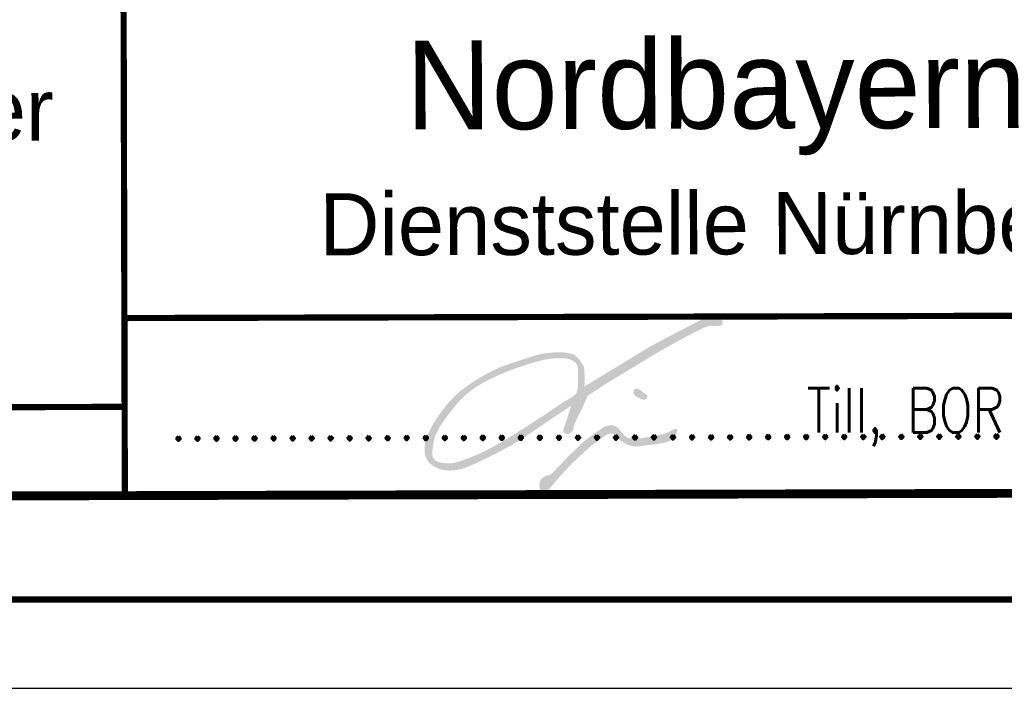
# Model space of a CAD drawing. Extents: x 0 to 1135, y 0 to 420.
# Tile 33 of 77: x 1051 to 1107, y 0 to 38. Entities that reach past the tile are written whole.
import ezdxf
from ezdxf.enums import TextEntityAlignment as Align

# ---------------------------------------------------------------- set-up
doc = ezdxf.new("R2010")
doc.units = 0
doc.header["$LTSCALE"] = 2
doc.header["$MEASUREMENT"] = 0
doc.linetypes.add('AUSGEZOGEN', pattern=[0])
for name, color, linetype in [('FBRTOP', 8, 'AUSGEZOGEN'), ('LEGENDE', 7, 'AUSGEZOGEN'), ('RAHMEN', 250, 'AUSGEZOGEN')]:
    doc.layers.add(name, color=color, linetype=linetype)
doc.styles.add('ROMANS', font='romans.shx', dxfattribs={"width": 0.8})
doc.styles.add('UNIR-H', font='unir_h.shx', dxfattribs={"width": 0.8})
doc.styles.add('UNIR-O', font='unir_o.shx')

msp = doc.modelspace()

# ---------------------------------------------------------------- hatches: boundary and pattern name
at = {"layer": 'LEGENDE'}
h = msp.add_hatch(color=256, dxfattribs=at)
h.paths.add_polyline_path([(1084.401, 17.072, -0.006846), (1084.922, 17.397, -0.000018), (1086.02, 18.064, -0.000316), (1086.082, 18.101, -0.000501), (1086.967, 18.635, -0.000861), (1087.482, 18.944, -0.008165), (1087.884, 19.175, -0.003104), (1088.953, 19.759, -0.004426), (1089.287, 19.934, -0.002781), (1089.821, 20.206, -0.019392), (1090.115, 20.339, -0.029596), (1090.315, 20.407, -0.13925), (1090.55, 20.405, 0.059696), (1090.785, 20.403, 0.02873), (1091.003, 20.44, 0.119727), (1091.051, 20.465, 0.053798), (1091.065, 20.479, 0.035544), (1091.081, 20.503, 0.128445), (1091.095, 20.558, 0.070924), (1091.081, 20.659, 0.119206), (1091.014, 20.775, 0.09628), (1090.879, 20.872, 0.042732), (1090.734, 20.924, 0.04027), (1090.574, 20.952, 0.033258), (1090.329, 20.96, 0.102015), (1090.251, 20.941, 0.008417), (1090.11, 20.871, 0.001234), (1089.156, 20.376, 0.000382), (1087.049, 19.275, 0.012909), (1086.987, 19.24, 0.007407), (1086.356, 18.854, -0.001485), (1085.725, 18.468, -0.000051), (1085.123, 18.102, 0.000004), (1084.521, 17.737, 0.000591), (1084.112, 17.487, 0.000299), (1083.302, 16.992, 0.008834), (1083.314, 17.273, 0.012589), (1083.314, 17.47, 0.006475), (1083.297, 17.906, 0.023909), (1083.285, 18.024, 0.091451), (1083.23, 18.183, 0.042044), (1083.026, 18.484, 0.033675), (1082.848, 18.676, 0.057979), (1082.726, 18.767, 0.061091), (1082.541, 18.846, 0.043751), (1082.265, 18.899, 0.024448), (1081.858, 18.922, 0.025317), (1081.464, 18.905, 0.013308), (1080.953, 18.843, 0.029629), (1080.726, 18.796, 0.008594), (1080.409, 18.703, 0.004036), (1079.739, 18.49, 0.004037), (1079.038, 18.254, 0.006745), (1078.621, 18.104, 0.026618), (1078.247, 17.94, 0.012798), (1077.497, 17.539, 0.017147), (1076.955, 17.205, 0.018327), (1076.471, 16.858, 0.02749), (1076.01, 16.459, 0.025126), (1075.554, 15.971, 0.018257), (1075.242, 15.573, 0.015099), (1074.898, 15.068, 0.022902), (1074.621, 14.587, 0.027053), (1074.429, 14.159, 0.045431), (1074.339, 13.846, 0.038939), (1074.298, 13.468, 0.055393), (1074.321, 13.178, 0.064689), (1074.4, 12.941, 0.075313), (1074.551, 12.719, 0.066141), (1074.786, 12.525, 0.037739), (1075.062, 12.381, 0.050518), (1075.285, 12.311, 0.030877), (1075.564, 12.271, 0.033881), (1075.821, 12.267, 0.029171), (1076.202, 12.311, 0.041347), (1076.464, 12.379, 0.015996), (1076.862, 12.532, 0.011318), (1077.412, 12.78, 0.004061), (1078.172, 13.151, 0.00686), (1078.617, 13.38, 0.008733), (1079.438, 13.836, 0.01577), (1079.879, 14.11, 0.004634), (1080.574, 14.582, -0.000291), (1081.269, 15.054, -0.001843), (1081.704, 15.347, -0.000951), (1082.55, 15.909, -0.002195), (1082.44, 15.552, -0.002693), (1082.347, 15.262, -0.00365), (1082.234, 14.921, 0.019331), (1082.12, 14.58, 0.165584), (1082.125, 14.462, 0.146563), (1082.207, 14.358, 0.113065), (1082.296, 14.321, 0.095964), (1082.41, 14.324, 0.061571), (1082.519, 14.362, 0.1187), (1082.565, 14.401, 0.128989), (1082.7, 14.742, -0.036448), (1082.836, 15.083, -0.002273), (1083.01, 15.438, 0.001472), (1083.184, 15.793, 0.008906), (1083.291, 16.024, 0.00466), (1083.483, 16.47, -0.003828)])
h.paths.add_polyline_path([(1082.838, 16.603, -0.099091), (1082.726, 16.478, -0.048735), (1082.382, 16.27, 0.021738), (1082.038, 16.063, 0.002006), (1081.366, 15.612, -0.009607), (1080.694, 15.161, -0.000617), (1080.273, 14.892, -0.000781), (1079.94, 14.679, -0.001977), (1079.449, 14.37, -0.001628), (1078.85, 13.999, -0.007935), (1078.478, 13.778, -0.006419), (1078.01, 13.518, -0.01142), (1077.684, 13.352, -0.008966), (1077.261, 13.158, -0.010879), (1077.014, 13.056, -0.005318), (1076.503, 12.865, -0.016825), (1076.083, 12.728, -0.031308), (1075.851, 12.677, -0.044868), (1075.703, 12.667, -0.021189), (1075.392, 12.688, -0.025824), (1075.197, 12.72, -0.02962), (1075.032, 12.765, -0.088996), (1074.876, 12.853, -0.11272), (1074.789, 12.965, -0.062498), (1074.745, 13.102, -0.057717), (1074.734, 13.258, -0.011646), (1074.747, 13.452, -0.01319), (1074.767, 13.622, -0.013522), (1074.813, 13.891, -0.017764), (1074.861, 14.092, -0.036293), (1074.942, 14.321, -0.027142), (1075.088, 14.609, -0.019253), (1075.282, 14.919, -0.011612), (1075.635, 15.411, -0.010552), (1075.975, 15.843, -0.012825), (1076.271, 16.185, -0.02798), (1076.64, 16.547, -0.028763), (1077.036, 16.855, -0.019019), (1077.463, 17.127, -0.017291), (1077.954, 17.392, -0.008481), (1078.509, 17.655, -0.011366), (1078.931, 17.834, -0.011781), (1079.489, 18.042, -0.00887), (1080.241, 18.288, -0.011765), (1080.787, 18.441, -0.016986), (1081.17, 18.526, -0.027582), (1081.556, 18.575, -0.023562), (1082.011, 18.586, -0.01462), (1082.193, 18.577, -0.016498), (1082.354, 18.559, -0.051848), (1082.473, 18.528, -0.033963), (1082.643, 18.452, -0.106238), (1082.844, 18.282, -0.133817), (1082.925, 18.087, -0.011484), (1082.941, 17.929, -0.015519), (1082.947, 17.811, -0.004465), (1082.949, 17.594, -0.003251), (1082.947, 17.297, -0.017987), (1082.932, 17.001, -0.023537), (1082.903, 16.777, -0.089238)], flags=16)
h = msp.add_hatch(color=256, dxfattribs=at)
edge = h.paths.add_edge_path()
edge.add_arc((1087.586, 17.945), 1.61, 230.0425, 237.5405, ccw=False)
edge.add_arc((1085.544, 15.512), 1.567, 49.9374, 57.6455)
edge.add_arc((1086.225, 16.587), 0.294, 57.6455, 82.874)
edge.add_arc((1086.235, 16.664), 0.216, 82.874, 112.3788)
edge.add_arc((1086.2, 16.748), 0.125, 112.3788, 150.7972)
edge.add_arc((1086.292, 16.697), 0.23, 150.7972, 178.8985)
edge.add_arc((1086.423, 16.694), 0.362, 178.8985, 200.4189)
edge.add_arc((1086.236, 16.624), 0.162, 200.4189, 232.8212)
edge.add_arc((1086.934, 17.545), 1.317, 232.8212, 238.208)
edge.add_arc((1087.371, 18.25), 2.147, 238.208, 242.4268)
edge.add_arc((1087.829, 19.127), 3.136, 242.4268, 244.1806)
edge.add_arc((1087.166, 17.756), 1.613, 244.1806, 246.6263)
edge.add_arc((1086.628, 16.511), 0.257, 246.6263, 270)
edge.add_arc((1086.628, 16.597), 0.343, 270, 290.1958)
edge.add_arc((1086.689, 16.429), 0.164, 290.1958, 316.39)
edge.add_arc((1086.707, 16.412), 0.139, 316.39, 344.8605)
edge.add_arc((1086.671, 16.422), 0.176, 344.8605, 378.4424)
edge.add_arc((1086.711, 16.435), 0.134, 18.4424, 57.0899)
edge.add_arc((1086.35, 15.877), 0.799, 57.0899, 59.7076)
edge.add_arc((1087.376, 17.615), 1.219, 237.5405, 239.257, ccw=False)
h = msp.add_hatch(color=256, dxfattribs=at)
edge = h.paths.add_edge_path()
edge.add_arc((1088.477, 14.211), 0.4, 95.9871, 111.0324)
edge.add_arc((1088.748, 13.506), 1.155, 111.0324, 119.8683)
edge.add_arc((1088.531, 13.883), 0.721, 119.8683, 129.3022)
edge.add_arc((1087.9, 14.589), 0.229, 289.6068, 319.5638, ccw=False)
edge.add_arc((1087.534, 15.617), 1.32, 284.0327, 289.6068, ccw=False)
edge.add_arc((1086.537, 19.608), 5.434, 281.2865, 284.0327, ccw=False)
edge.add_arc((1075.046, 77.183), 64.144, 280.95219, 281.28646, ccw=False)
edge.add_arc((1081.199, 45.388), 31.759, 280.4771, 280.9522, ccw=False)
edge.add_arc((1083.671, 32.02), 18.165, 279.4595, 280.4771, ccw=False)
edge.add_arc((1085.841, 19), 4.965, 277.5128, 279.4595, ccw=False)
edge.add_arc((1086.403, 14.734), 0.662, 270.8681, 277.5128, ccw=False)
edge.add_arc((1086.183, 29.259), 15.189, 269.4812, 270.8681, ccw=False)
edge.add_arc((1086.078, 17.591), 3.521, 265.2364, 269.4812, ccw=False)
edge.add_arc((1085.803, 14.296), 0.214, 247.9651, 265.2364, ccw=False)
edge.add_arc((1085.779, 14.237), 0.151, 226.4772, 247.9651, ccw=False)
edge.add_arc((1088.954, 17.581), 4.761, 222.6721, 226.4772, ccw=False)
edge.add_arc((1087.386, 16.135), 2.629, 218.1455, 222.6721, ccw=False)
edge.add_arc((1084.399, 13.865), 1.124, 35.1094, 45.7082)
edge.add_arc((1084.851, 14.328), 0.477, 45.7082, 59.8643)
edge.add_arc((1084.817, 14.27), 0.544, 59.8643, 73.1093)
edge.add_arc((1084.842, 14.351), 0.46, 73.1093, 88.6725)
edge.add_arc((1084.833, 13.983), 0.828, 88.6725, 100.2538)
edge.add_arc((1084.975, 13.198), 1.625, 100.2538, 107.6424)
edge.add_arc((1084.601, 14.375), 0.39, 107.6424, 122.7577)
edge.add_arc((1087.908, 9.236), 6.501, 122.7577, 124.3539)
edge.add_arc((1097.552, -4.873), 23.591, 124.3539, 125.1918)
edge.add_arc((1132.906, -55.007), 84.937, 125.19181, 125.52916)
edge.add_arc((1084.775, 12.398), 2.112, 125.5292, 127.6688)
edge.add_arc((1085.006, 12.098), 2.491, 127.6688, 131.5683)
edge.add_arc((1092.033, 4.175), 13.081, 131.5683, 133.2696)
edge.add_arc((1112.498, -17.565), 42.938, 133.2696, 133.7908)
edge.add_arc((1099.167, -3.658), 23.673, 133.7908, 134.4928)
edge.add_arc((1091.521, 4.124), 12.764, 134.4928, 135.3045)
edge.add_arc((1214.573, -117.628), 185.869, 135.30446, 135.51716)
edge.add_arc((1085.975, 8.67), 5.623, 135.5172, 139.1089)
edge.add_arc((1079.78, 13.905), 2.49, 313.2542, 321.3719, ccw=False)
edge.add_arc((1081.218, 12.375), 0.39, 301.3212, 313.2542, ccw=False)
edge.add_arc((1081.106, 12.56), 0.606, 291.756, 301.3212, ccw=False)
edge.add_arc((1081.255, 12.188), 0.205, 263.9521, 291.756, ccw=False)
edge.add_arc((1081.21, 11.788), 0.197, 83.4099, 112.2982)
edge.add_arc((1081.275, 11.63), 0.368, 112.2982, 119.3477)
edge.add_arc((1081.637, 10.986), 1.107, 119.3477, 123.4088)
edge.add_arc((1081.416, 11.322), 0.705, 123.4088, 137.5547)
edge.add_arc((1081.276, 11.449), 0.516, 137.5547, 154.1061)
edge.add_arc((1081.127, 11.522), 0.35, 154.1061, 166.8617)
edge.add_arc((1081.744, 11.378), 0.983, 166.8617, 174.4619)
edge.add_arc((1081.427, 11.408), 0.664, 174.4619, 188.7512)
edge.add_arc((1081.028, 11.347), 0.261, 188.7512, 211.6417)
edge.add_arc((1081.026, 11.346), 0.259, 211.6417, 234.2511)
edge.add_arc((1081.052, 11.382), 0.303, 234.2511, 255.1249)
edge.add_arc((1081.106, 11.585), 0.514, 255.1249, 262.4057)
edge.add_arc((1081.06, 11.24), 0.165, 262.4057, 275.2582)
edge.add_arc((1081.05, 11.351), 0.277, 275.2582, 293.4948)
edge.add_arc((1081.061, 11.326), 0.249, 293.4948, 312.7477)
edge.add_arc((1079.959, 12.518), 1.872, 312.7477, 317.1131)
edge.add_arc((1077.34, 14.951), 5.447, 317.1131, 319.672)
edge.add_arc((1066.591, 24.075), 19.546, 319.672, 320.5332)
edge.add_arc((1088.833, 5.863), 9.201, 139.1877, 141.0175, ccw=False)
edge.add_arc((1093.134, 2.148), 14.884, 137.5653, 139.1877, ccw=False)
edge.add_arc((1093.397, 1.908), 15.24, 135.962, 137.5653, ccw=False)
edge.add_arc((1090.33, 4.874), 10.973, 133.8903, 135.962, ccw=False)
edge.add_arc((1099.737, -4.905), 24.543, 132.5051, 133.8903, ccw=False)
edge.add_arc((1096.23, -1.079), 19.353, 131.0826, 132.5051, ccw=False)
edge.add_arc((1088.069, 8.282), 6.933, 128.706, 131.0826, ccw=False)
edge.add_arc((1086.7, 9.991), 4.744, 126.2149, 128.706, ccw=False)
edge.add_arc((1101.125, -9.708), 29.16, 125.2103, 126.2149, ccw=False)
edge.add_arc((1088.047, 8.825), 6.477, 123.0648, 125.2103, ccw=False)
edge.add_arc((1085.15, 13.274), 1.168, 118.0105, 123.0648, ccw=False)
edge.add_arc((1084.697, 14.125), 0.204, 100.9538, 118.0105, ccw=False)
edge.add_arc((1084.907, 13.045), 1.304, 94.2308, 100.9538, ccw=False)
edge.add_arc((1084.856, 13.726), 0.621, 83.6594, 94.2308, ccw=False)
edge.add_arc((1084.899, 14.115), 0.23, 66.2303, 83.6594, ccw=False)
edge.add_arc((1084.91, 14.14), 0.202, 14.5125, 66.2303, ccw=False)
edge.add_arc((1085.611, 14.504), 0.594, 211.8143, 228.9285)
edge.add_arc((1087.458, 16.624), 3.406, 228.9285, 233.3173)
edge.add_arc((1086.265, 15.022), 1.408, 233.3173, 240.1454)
edge.add_arc((1086.268, 15.027), 1.414, 240.1454, 250.2387)
edge.add_arc((1086.134, 14.654), 1.017, 250.2387, 262.146)
edge.add_arc((1086.327, 16.051), 2.428, 262.146, 268.2262)
edge.add_arc((1086.287, 14.757), 1.133, 268.2262, 277.1296)
edge.add_arc((1077.905, 81.77), 68.669, 277.12963, 277.32383)
edge.add_arc((1077.175, 87.446), 74.391, 277.32383, 277.51041)
edge.add_arc((1077.837, 82.426), 69.328, 277.51041, 277.67668)
edge.add_arc((1049.89, 289.762), 278.539, 277.67668, 277.75963)
edge.add_arc((1087.066, 16.943), 3.198, 277.7596, 284.0339)
edge.add_arc((1087.408, 15.574), 1.787, 284.0339, 292.4303)
edge.add_arc((1087.936, 14.294), 0.402, 292.4303, 311.4372)
edge.add_arc((1087.205, 15.122), 1.507, 311.4372, 321.225)
edge.add_arc((1087.513, 14.875), 1.113, 321.225, 334.3524)
edge.add_arc((1088.277, 14.508), 0.264, 334.3524, 361.4894)
edge.add_arc((1088.285, 14.508), 0.256, 1.4894, 13.996)
edge.add_arc((1088.494, 14.56), 0.0412, 13.996, 45.5195)
edge.add_arc((1088.48, 14.545), 0.0617, 45.5195, 77.4757)
edge.add_arc((1088.454, 14.429), 0.181, 77.4757, 95.9871)

# ---------------------------------------------------------------- linework, layer by layer
at = {"layer": 'FBRTOP'}
for points in [[(661.143, 179.109, 0.000001), (685.944, 183.769, 0.000098)], [(499.488, 151.305, 0.000004), (556.365, 151.37, 0.000067)], [(700.607, 186.532, -0.000002), (715, 189.244, -0.000023), (729.209, 191.92, -0.000019), (746.049, 195.09, -0.003046), (758.195, 197.3, -0.001835), (778.389, 200.77, -0.001761), (792.757, 203.133, -0.001618), (808.406, 205.598, -0.001558), (824.253, 207.991, -0.002937), (832.67, 209.185, -0.002359), (841.112, 210.291, 0.001751), (852.488, 211.768, 0.001051), (869.84, 214.119, 0.001274), (884.149, 216.126, 0.002508), (897.81, 218.148, 0.001818), (916.634, 221.1, 0.001623), (931.317, 223.506, 0.000181), (932.745, 223.745, 0.000846)]]:
    msp.add_lwpolyline(points, format="xyb", dxfattribs=at)
at = {"layer": 'LEGENDE'}
for points, const_width in [([(1057.417, 10.85), (1057.237, 80.85)], 0.35), ([(1057.391, 20.85), (1124.391, 21.022)], 0.35), ([(959.404, 15.598), (1057.404, 15.85)], 0.35), ([(959.167, 10.598), (1124.667, 11.023)], 0.5)]:
    msp.add_lwpolyline(points, dxfattribs=dict(at, const_width=const_width))
at = {"layer": 'RAHMEN'}
msp.add_line((950, 0), (1135, 0), dxfattribs=at)
at = {"layer": 'RAHMEN', "const_width": 0.35}
msp.add_lwpolyline([(25, 5), (1130, 5), (1130, 415), (25, 415), (25, 5)], dxfattribs=at)

# ---------------------------------------------------------------- texts
at = {"layer": 'LEGENDE'}
for s, height, style, p in [('Nordbayern', 5, 'UNIR-H', (1090.718, 31.517)), ('Ing.-Büro Lars Kustner', 3.5, 'UNIR-O', (1029.865, 30.779)), ('Dienststelle Nürnberg', 3.5, 'UNIR-H', (1090.882, 24.436))]:
    msp.add_text(s, height=height, rotation=0.1472, dxfattribs=dict(at, style=style)).set_placement(p, align=Align.CENTER)
at = {"layer": 'LEGENDE', "style": 'ROMANS', "width": 0.8}
msp.add_text('Till, BOR', height=2.5, dxfattribs=at).set_placement((1101.388, 14.4), align=Align.CENTER)
at = {"layer": 'LEGENDE', "style": 'ROMANS'}
msp.add_text('.....................................................', height=2.5, rotation=0.1472, dxfattribs=at).set_placement((1059.902, 13.945))

doc.saveas('drawing.dxf')
